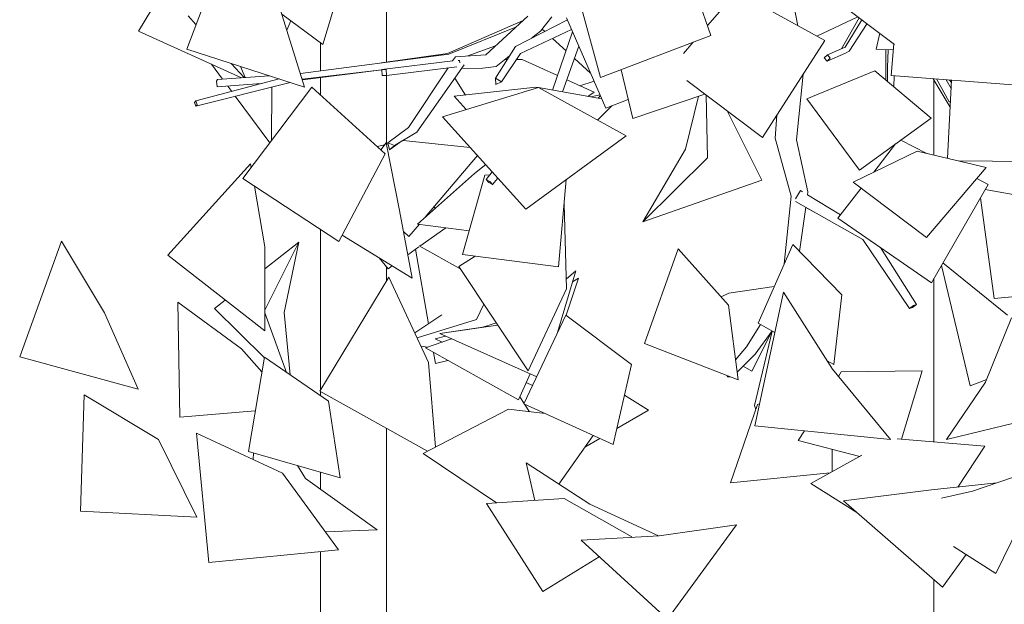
# Model space of a CAD drawing. Header units: millimetres. Extents: x -2624 to 101766, y -16 to 109490.
# Tile 22 of 153: x 97954 to 100202, y 50922 to 52257. Entities that reach past the tile are written whole.
import ezdxf

# ---------------------------------------------------------------- set-up
doc = ezdxf.new("R2010")
doc.units = ezdxf.units.MM
doc.header["$MEASUREMENT"] = 0
for name, color, linetype in [('Nouveau_Terrain _ Modifié.Terrain', 7, 'Continuous'), ('Nouveau_VRD _ Voirie 3d.VRD', 7, 'Continuous'), ('Nouveau_VRD _ Végétation.VRD', 7, 'Continuous'), ('VRD _ Bordure.VRD', 7, 'Continuous')]:
    doc.layers.add(name, color=color, linetype=linetype)

# ---------------------------------------------------------------- blocks, each defined once
blk = doc.blocks.new('Élément de coupe_26')
at = {"layer": 'Nouveau_Terrain _ Modifié.Terrain', "color": 7, "linetype": 'Continuous', "lineweight": 15}
for p, q in [((100041.3, 51947.5), (100041.3, 52118.5)), ((100041.3, 51292.5), (100041.3, 51666.2)), ((100041.3, 48409.6), (100041.3, 50978.2))]:
    blk.add_line(p, q, dxfattribs=at)
blk = doc.blocks.new('Élément de coupe_32')
at = {"layer": 'VRD _ Bordure.VRD', "color": 7, "linetype": 'Continuous', "lineweight": 15}
for p, q in [((98791.3, 52407.5), (98791.3, 52159.6)), ((98791.3, 52129.1), (98791.3, 51973.3)), ((98791.3, 51692.5), (98791.3, 51659.2)), ((98643.5, 51415.1), (98641.3, 51415.1)), ((98791.3, 51323.9), (98791.3, 50415.1))]:
    blk.add_line(p, q, dxfattribs=at)
blk = doc.blocks.new('Élément de coupe_54')
at = {"layer": 'Nouveau_VRD _ Voirie 3d.VRD', "color": 251, "linetype": 'Continuous', "lineweight": 15, "true_color": 0x6a6a6a}
for p, q in [((98641.3, 52139.7), (98641.3, 52203.7)), ((98641.3, 52084.7), (98641.3, 52124.2)), ((98641.3, 51411.6), (98641.3, 51777.4)), ((98641.3, 51398.4), (98641.3, 51407)), ((98641.3, 51184.7), (98641.3, 51223.2)), ((98641.3, 46600.2), (98641.3, 51042.2))]:
    blk.add_line(p, q, dxfattribs=at)
blk = doc.blocks.new('Élément de coupe_1477')
at = {"layer": 'Nouveau_VRD _ Végétation.VRD', "color": 7, "linetype": 'Continuous', "lineweight": 15}
for p, q in [((98225.5, 52230.2), (98365.3, 52461.5)), ((98335.5, 52189.4), (98436.1, 52453.9)), ((99532, 52220.8), (99449.4, 52458.3)), ((99280.5, 52124.4), (99209.2, 52384.1)), ((98646, 52200.3), (98693.3, 52355.3)), ((99730.4, 52242.8), (99714.7, 52327.9)), ((99524.3, 52243), (99590.8, 52319.7)), ((99951.6, 52200.1), (99807.6, 52308.6)), ((98604.8, 52102.6), (98545.9, 52290.5)), ((99792.3, 52208.7), (99662.3, 52280.3)), ((98356.8, 52245.3), (98338.6, 52265.3)), ((98552.6, 52269.1), (98646, 52200.3)), ((99114.6, 52264.4), (99018.6, 52176.3)), ((99169.1, 52263), (99143, 52230.3)), ((99292.5, 52054.7), (99202.6, 52261)), ((99867.8, 52263.3), (99774.3, 52218.6)), ((99870.8, 52261), (99830.2, 52190.4)), ((98573.2, 52253.9), (98564, 52232.8)), ((99103.9, 52254.5), (98930.8, 52179.3)), ((99088.3, 52240.2), (98934, 52178.2)), ((99204.8, 52256), (99085.9, 52195.7)), ((99153, 52229.7), (99147, 52235.2)), ((99876.7, 52256.5), (99838.4, 52194.2)), ((99888.6, 52247.6), (99848.2, 52184.6)), ((98460.5, 52123.9), (98225.5, 52230.2)), ((99214.2, 52234.5), (99097.2, 52179.4)), ((99143, 52230.3), (99123.7, 52214.9)), ((99201.6, 52185.6), (99170.4, 52213.9)), ((99216.5, 52229.1), (99170.7, 52095.8)), ((99280.5, 52124.4), (99532, 52220.8)), ((99909.3, 52189.5), (99917.9, 52225.5)), ((99040.7, 52196.6), (98977.5, 52173.8)), ((99085.9, 52195.7), (99040.5, 52122.8)), ((99231, 52195.8), (99193.4, 52091.8)), ((99469.4, 52179.5), (99491.7, 52205.3)), ((99650.2, 51987.4), (99792.3, 52208.7)), ((99838.4, 52194.2), (99798, 52176)), ((99943.9, 52129.2), (99949.7, 52201.5)), ((98604.8, 52102.6), (98335.5, 52189.4)), ((98934, 52178.2), (98595.1, 52133.7)), ((98930.8, 52179.3), (98779.6, 52157.9)), ((98948.9, 52172), (98942.7, 52162.6)), ((99018.6, 52176.3), (98948.9, 52172)), ((99072.3, 52173.8), (99042.2, 52149.7)), ((99097.2, 52179.4), (99054.2, 52115)), ((99257.7, 52134.5), (99220.9, 52168)), ((99798, 52176), (99791, 52169.3)), ((99791, 52169.3), (99797.7, 52162)), ((99839.7, 52180.5), (99797.7, 52162)), ((99797.7, 52162), (99804.7, 52168.6)), ((99804.7, 52168.6), (99798, 52176)), ((99839.7, 52180.5), (99848.2, 52184.6)), ((99948.6, 52187.4), (99909.3, 52189.5)), ((99931.4, 52188.3), (99931.3, 52143.9)), ((99936.5, 52188.1), (99935.7, 52147.2)), ((98417.5, 52120.6), (98392.1, 52154.9)), ((98466.7, 52124.4), (98437.4, 52156.6)), ((98458.3, 52149.9), (98469.2, 52124.5)), ((98942.9, 52162.8), (98780.7, 52142.6)), ((98952.4, 52149.2), (98791.6, 52129.1)), ((98932.2, 52146.7), (98842.1, 52010.3)), ((98968.7, 52153.5), (98860.9, 52000)), ((98958.3, 52163.6), (98955.1, 52163.6)), ((98958.7, 52157.9), (98958.3, 52163.6)), ((99011.2, 52146), (98962.8, 52145.2)), ((99011.2, 52146), (99042.2, 52149.7)), ((99062.1, 52165.6), (99067.2, 52165.6)), ((99088, 52165.5), (99101.2, 52165.5)), ((99182.1, 52129), (99101.2, 52165.5)), ((99935.7, 52147.2), (99935.7, 52115.3)), ((98523.9, 52128.7), (98406.2, 52119.8)), ((98780.7, 52141.9), (98599.1, 52120.8)), ((98780.7, 52141.8), (98599.7, 52119)), ((98790.7, 52142.7), (98780.7, 52142.6)), ((98780.7, 52142.6), (98781.5, 52129.1)), ((98781.5, 52129.1), (98791.6, 52129.1)), ((98791.6, 52129.1), (98790.7, 52142.7)), ((98971.9, 52084.6), (98947.5, 52123.4)), ((99353.7, 52030.7), (99327.2, 52142.3)), ((99743, 52131.9), (99727.7, 51982.4)), ((99750.9, 52076), (99906.3, 52139.9)), ((100035.1, 52032), (99906.3, 52139.9)), ((99931.3, 52143.9), (99931.8, 52118.5)), ((100250.8, 52105.3), (99943.9, 52129.2)), ((99950.4, 52128.7), (99949.9, 52103.4)), ((98546.7, 52121.4), (98356.1, 52071)), ((98571.4, 52113.4), (98356.7, 52059.4)), ((98403.6, 52116), (98406.2, 52119.8)), ((98405.4, 52103), (98403.6, 52116)), ((98505.9, 52110.6), (98405.4, 52103)), ((98438.3, 52092.7), (98429.3, 52104.8)), ((98463.9, 51894), (98621.5, 52102.9)), ((98528.8, 51980), (98529.9, 52102.9)), ((98621.5, 52102.9), (98788.8, 51950.3)), ((98919.8, 52034.9), (99138.4, 52101.8)), ((98946.5, 52081.8), (99132.3, 52102.6)), ((99054.2, 52115), (99040.5, 52122.8)), ((99040.5, 52122.8), (99041.5, 52108.3)), ((99041.5, 52108.3), (99054.2, 52115)), ((99137.9, 52101.6), (99132.3, 52102.6)), ((99338.5, 51991.3), (99138.4, 52101.8)), ((99283.3, 52075.8), (99139, 52101.4)), ((99265.7, 52091.2), (99203.4, 52119.4)), ((99265.7, 52116.2), (99233.2, 52105.9)), ((99650.2, 51987.4), (99477.5, 52117.6)), ((100039.4, 52121.7), (100078.3, 52056.9)), ((100046.9, 52121.2), (100076.1, 52068.9)), ((100069.5, 52119.4), (100080.6, 52099.3)), ((100072, 51940.3), (100081.6, 52118.5)), ((100077.2, 52118.8), (100081.3, 52113.1)), ((98525.4, 51975.5), (98446.3, 52081.9)), ((98973.6, 52051.3), (98946.5, 52081.8)), ((99265.7, 52091.2), (99251, 52081.6)), ((99279.2, 52085.1), (99258.1, 52080.3)), ((99279.8, 52083.8), (99274.8, 52077.3)), ((99353.7, 52030.7), (99518.4, 52086.7)), ((99474.5, 51961), (99503.8, 52081.7)), ((99521.1, 52084.7), (99524.1, 51940.9)), ((98356.1, 52071), (98353.7, 52067.9)), ((98353.7, 52067.9), (98356.7, 52059.4)), ((98359.1, 52062.5), (98356.1, 52071)), ((98356.7, 52059.4), (98359.1, 52062.5)), ((99306.2, 52059.9), (99273.2, 52027.3)), ((99292.5, 52054.7), (99343.4, 52074)), ((99871.2, 51913.3), (99750.9, 52076)), ((100076.1, 52068.9), (100078.9, 52068.9)), ((99109.5, 51824.3), (98919.8, 52034.9)), ((99569.6, 52048.2), (99648.1, 51890.6)), ((99682.9, 52038.3), (99678.8, 51985.8)), ((99871.2, 51913.3), (100035.1, 52032)), ((98842.1, 52010.3), (98794.7, 51975.6)), ((98860.9, 52000), (98809.7, 51969.3)), ((99338.5, 51991.3), (99109.5, 51824.3)), ((98770.3, 51967.1), (98787.7, 51971.2)), ((98778.9, 51959.3), (98790.9, 51975.4)), ((98790.9, 51975.4), (98821, 51821.2)), ((98791.6, 51972.1), (98795.3, 51972.9)), ((98794.7, 51975.6), (98798.4, 51959.4)), ((98809.7, 51969.3), (98794.7, 51975.6)), ((98826.1, 51979.2), (98798.4, 51959.4)), ((98798.4, 51959.4), (98809.7, 51969.3)), ((98828.6, 51980.7), (98829.4, 51980.8)), ((98983, 51964.7), (98829.4, 51980.8)), ((99678.8, 51985.8), (99715.6, 51853.5)), ((99727.7, 51982.4), (99753.5, 51863.4)), ((99904, 51908.7), (99953.9, 51973.2)), ((100025.3, 51951.3), (99965.5, 51981.6)), ((98682.6, 51750.3), (98788.8, 51950.3)), ((98999.5, 51946.5), (98880.3, 51805.5)), ((99474.5, 51961), (99376.9, 51795.3)), ((99856.8, 51885.8), (100002.7, 51956.6)), ((100160.5, 51919.4), (100002.7, 51956.6)), ((98292.5, 51719.1), (98481.2, 51927.5)), ((98481.2, 51927.5), (98482.7, 51918.8)), ((99018.1, 51925.7), (98992.9, 51905.6)), ((99376.9, 51795.3), (99524.1, 51940.9)), ((100311.1, 51932.3), (100098.5, 51934)), ((98862.8, 51790), (98992.9, 51905.6)), ((98964.9, 51720.5), (99015.8, 51901.7)), ((99028.1, 51902.5), (99015.8, 51901.7)), ((99033.2, 51909), (99019.5, 51891.6)), ((100160.5, 51919.4), (100024.5, 51759)), ((98463.9, 51894), (98682.6, 51750.3)), ((98490, 51876.8), (98514.2, 51738.2)), ((99027.6, 51887.1), (99019.5, 51891.6)), ((99019.5, 51891.6), (99025.6, 51884.7)), ((99025.6, 51884.7), (99033.8, 51880.2)), ((99033.8, 51880.2), (99027.6, 51887.1)), ((99045.8, 51895), (99033.8, 51880.2)), ((99184.6, 51692.4), (99201.9, 51891.6)), ((99648.1, 51890.6), (99376.9, 51795.3)), ((100024.5, 51759), (99856.8, 51885.8)), ((100035.6, 51656.2), (100165.2, 51880.6)), ((100165.2, 51880.6), (100138.9, 51893.9)), ((99715.6, 51853.5), (99699.4, 51698.9)), ((99736.6, 51866.3), (99725.3, 51847.4)), ((99741.1, 51863.5), (99736.6, 51866.3)), ((99753.5, 51863.4), (99752.5, 51856.3)), ((99752.5, 51856.4), (99828.3, 51811)), ((99822.3, 51803.3), (99875.3, 51871.8)), ((100158.3, 51868.6), (100349.6, 51835.2)), ((99197.1, 51836.4), (99202.7, 51642.2)), ((99725.4, 51841.4), (99879.4, 51755)), ((100178.7, 51620.2), (100147.4, 51849.8)), ((98850.5, 51666.8), (98821, 51821.2)), ((98903.8, 51826.5), (98899.8, 51828.6)), ((99748.7, 51828.3), (99734.7, 51727.4)), ((99748.6, 51827.8), (99770.8, 51815.9)), ((98866.7, 51789.5), (98843, 51761.5)), ((98980.1, 51774.6), (98862.8, 51790)), ((100035.6, 51656.2), (99822.3, 51803.3)), ((98850.5, 51666.8), (98690.1, 51764.4)), ((98843, 51761.5), (98830.1, 51773.3)), ((98927.1, 51781.6), (98867.6, 51739.3)), ((97954.3, 51487.2), (98049.6, 51750.7)), ((98049.6, 51750.7), (98147.6, 51587.4)), ((98591.2, 51749), (98514, 51593.3)), ((98514.1, 51688.1), (98591.2, 51749)), ((98558.4, 51588.2), (98591.2, 51749)), ((99640.2, 51563.4), (99718.9, 51743.5)), ((99718.9, 51743.5), (99831, 51628.7)), ((99879.4, 51755), (99985.7, 51597.2)), ((98514, 51545.9), (98292.5, 51719.1)), ((98514, 51545.9), (98514.2, 51738.2)), ((98865.4, 51737.8), (98840.4, 51720)), ((98887.7, 51562.4), (98858.1, 51732.6)), ((98866, 51740.3), (98961.2, 51686.7)), ((99184.6, 51692.4), (98964.9, 51720.5)), ((99380.5, 51517.1), (99457.2, 51733.3)), ((99457.2, 51733.3), (99572.5, 51605.2)), ((99919.3, 51736.4), (100001.3, 51606.5)), ((98795.1, 51687.9), (98774.7, 51712.9)), ((98957, 51693), (98993.7, 51716.8)), ((100061.8, 51701.6), (100209.1, 51582.2)), ((98804.7, 51694.7), (98795.1, 51687.9)), ((99115.3, 51455.1), (98957, 51693)), ((99223.8, 51683.1), (99182.4, 51542.4)), ((99202.1, 51664.3), (99223.8, 51683.1)), ((99223.8, 51683.1), (99202.1, 51664)), ((100123.8, 51420.9), (100058.3, 51695.5)), ((98639.3, 51408.2), (98797, 51668.6)), ((98797, 51668.6), (98887.4, 51474.2)), ((99229.9, 51666.4), (99201.6, 51581.8)), ((99229.9, 51666.4), (99216.5, 51658)), ((99115.3, 51455.1), (99202.7, 51642.2)), ((99555.6, 51624), (99573, 51632.1)), ((99676.8, 51647.2), (99573, 51632.1)), ((99632.2, 51329.7), (99698.1, 51634.3)), ((99698.1, 51634.3), (99809.8, 51458.6)), ((99812.8, 51469.2), (99831, 51628.7)), ((100178.7, 51620.2), (100411.6, 51641.7)), ((98319.6, 51348.8), (98315.1, 51611.5)), ((98315.1, 51611.5), (98460.6, 51504.8)), ((98398.8, 51596.9), (98423.6, 51616.6)), ((99013.9, 51607.5), (98997.3, 51572.1)), ((99992.2, 51599.4), (100001.3, 51606.5)), ((100001.3, 51606.5), (99994.9, 51604.3)), ((98224.6, 51413.2), (98147.6, 51587.4)), ((98512.8, 51484.5), (98398.8, 51596.9)), ((98563.7, 51451.5), (98514, 51587.2)), ((98558.4, 51588.2), (98571.5, 51446.1)), ((99594.3, 51434.2), (99572.5, 51605.2)), ((99994.9, 51604.3), (99985.7, 51597.2)), ((99985.7, 51597.2), (99992.2, 51599.4)), ((98918.2, 51582.6), (98856.1, 51541.5)), ((98861.3, 51530.4), (98997.3, 51572.1)), ((99013.4, 51554.5), (99035.2, 51562.4)), ((99042.5, 51564.6), (99035.2, 51562.4)), ((99105.4, 51379.6), (99201.2, 51582.1)), ((99201.2, 51582.1), (99351.1, 51469.3)), ((99640.2, 51563.4), (99678.2, 51542.6)), ((100218.6, 51575.8), (100159.4, 51429.2)), ((98913.6, 51539.9), (99046, 51559.3)), ((99016.5, 51555.7), (98913.6, 51539.9)), ((99134.6, 51441.3), (98913.6, 51539.9)), ((99010.6, 51554.8), (99021.5, 51557.4)), ((99645.1, 51560.7), (99613.1, 51510.1)), ((99671.6, 51544.4), (99625.7, 51454.3)), ((99671.8, 51545.3), (99631.8, 51376.1)), ((99672.3, 51545.9), (99633.6, 51492.7)), ((98880.8, 51507.1), (98939.8, 51528.2)), ((98902.9, 51528.2), (98926.6, 51534)), ((98918.6, 51520.6), (98902.9, 51528.2)), ((99594.3, 51434.2), (99380.5, 51517.1)), ((98507.4, 51452.8), (98460.6, 51504.8)), ((98886.4, 51509.1), (98870.2, 51511.2)), ((99093.2, 51388.6), (98880.8, 51507.1)), ((98903.4, 51471.7), (98899.1, 51496.9)), ((99613.1, 51510.1), (99588.5, 51479.9)), ((98224.6, 51413.2), (97954.3, 51487.2)), ((98476.4, 51271), (98513.1, 51486.1)), ((98513.1, 51486.1), (98659.6, 51385.9)), ((98903.8, 51281), (98887.4, 51474.2)), ((98931.3, 51478.9), (98903.4, 51471.7)), ((99633.6, 51492.7), (99592.1, 51452)), ((99797.8, 51477.4), (99812.8, 51469.2)), ((99309.1, 51286.4), (99351.1, 51469.3)), ((99625.7, 51454.3), (99606, 51465.7)), ((99942.2, 51297.8), (99809.8, 51458.6)), ((99823.2, 51442.3), (99829.7, 51452.6)), ((100014.7, 51454.7), (99829.7, 51452.6)), ((99967.3, 51298.8), (100014.7, 51454.7)), ((99119.6, 51448), (99093.2, 51388.6)), ((99125.1, 51421.3), (99110.8, 51428.2)), ((99569.6, 51443.8), (99570.6, 51441.1)), ((99570.6, 51441.1), (99575.9, 51441.3)), ((100070.3, 51298.5), (100159.4, 51429.2)), ((100161.8, 51435.3), (100123.8, 51420.9)), ((98885.6, 51271.6), (98639.3, 51408.2)), ((98092.9, 51134.2), (98101.2, 51400.1)), ((98101.2, 51400.1), (98271.3, 51298.5)), ((98686, 51210.3), (98659.6, 51385.9)), ((99105.8, 51380.6), (99096.3, 51395.5)), ((99389.5, 51364.8), (99335, 51399.4)), ((98492.1, 51363.3), (98319.6, 51348.8)), ((98875, 51266), (99069.8, 51367.1)), ((99153.7, 51357.5), (99069.8, 51367.1)), ((99105.4, 51379.6), (99309.1, 51286.4)), ((99118.1, 51361.6), (99107, 51378.9)), ((99389.5, 51364.8), (99317.5, 51323)), ((99576.6, 51199.3), (99638.6, 51377.8)), ((99631.8, 51376.1), (99634.6, 51366.4)), ((99643, 51379.8), (99638.6, 51377.8)), ((100300.6, 51353.7), (100070.3, 51298.5)), ((99942.2, 51297.8), (99632.2, 51329.7)), ((99731.6, 51295.8), (99745.5, 51318.1)), ((98358.6, 51120.7), (98271.3, 51298.5)), ((98386.4, 51017.1), (98357.6, 51313)), ((98357.6, 51313), (98554.3, 51221.4)), ((99263.3, 51307.3), (99185, 51196.5)), ((99278.5, 51300.4), (99244.5, 51280.7)), ((99872.2, 51259.5), (99731.6, 51295.8)), ((100157.4, 51282.7), (99957.2, 51299.7)), ((98686, 51210.3), (98476.4, 51271)), ((99809.2, 51275.8), (99808.7, 51224.3)), ((100157.4, 51282.7), (100095.7, 51189.7)), ((98487, 51252.7), (98488.4, 51267.5)), ((99042.4, 51153.7), (98875, 51266)), ((99760.7, 51197.6), (99876.8, 51262.1)), ((98588.5, 51238.5), (98606.9, 51209.5)), ((99130.3, 51159.1), (99110.8, 51244.7)), ((99110.8, 51244.7), (99255.8, 51150.5)), ((100303.6, 51240.4), (100129.5, 51180)), ((100303.6, 51240.4), (100182.8, 50992.5)), ((98682.3, 51046.3), (98554.3, 51221.4)), ((98770.3, 51091.6), (98606.9, 51209.5)), ((99804.6, 51222), (99576.6, 51199.3)), ((99865.5, 51131.7), (99760.7, 51197.6)), ((99835.1, 51158.1), (100035.5, 51183.4)), ((100184.7, 51199.1), (100035.5, 51183.4)), ((100058.6, 51164.1), (100129.5, 51180)), ((99019.7, 51152.3), (99197, 51163.2)), ((99351.8, 51075.9), (99197, 51163.2)), ((100061.2, 50960.8), (99835.1, 51158.1)), ((98358.6, 51120.7), (98092.9, 51134.2)), ((99148.3, 50951.2), (99019.7, 51152.3)), ((99412.2, 51078.1), (99255.8, 51150.5)), ((98770.3, 51091.6), (98652.1, 51087.5)), ((99591, 51103.6), (99414.3, 51078.2)), ((99591, 51103.6), (99433.3, 50888.2)), ((99236, 51068), (99414.3, 51078.2)), ((99433.3, 50888.2), (99236, 51068)), ((99351.8, 51075.9), (99349.4, 51074.5)), ((98682.3, 51046.3), (98386.4, 51017.1)), ((100182.8, 50992.5), (100086, 51053.6)), ((99277.3, 51030.3), (99148.3, 50951.2)), ((100114.8, 51035.4), (100061.2, 50960.8))]:
    blk.add_line(p, q, dxfattribs=at)

msp = doc.modelspace()

# ---------------------------------------------------------------- block references
at = {"layer": 'Nouveau_Terrain _ Modifié.Terrain', "lineweight": 0}
msp.add_blockref('Élément de coupe_26', (0, 0), dxfattribs=at)
at = {"layer": 'Nouveau_VRD _ Voirie 3d.VRD', "lineweight": 0}
msp.add_blockref('Élément de coupe_54', (0, 0), dxfattribs=at)
at = {"layer": 'Nouveau_VRD _ Végétation.VRD', "lineweight": 0}
msp.add_blockref('Élément de coupe_1477', (0, 0), dxfattribs=at)
at = {"layer": 'VRD _ Bordure.VRD', "lineweight": 0}
msp.add_blockref('Élément de coupe_32', (0, 0), dxfattribs=at)

doc.saveas('drawing.dxf')
